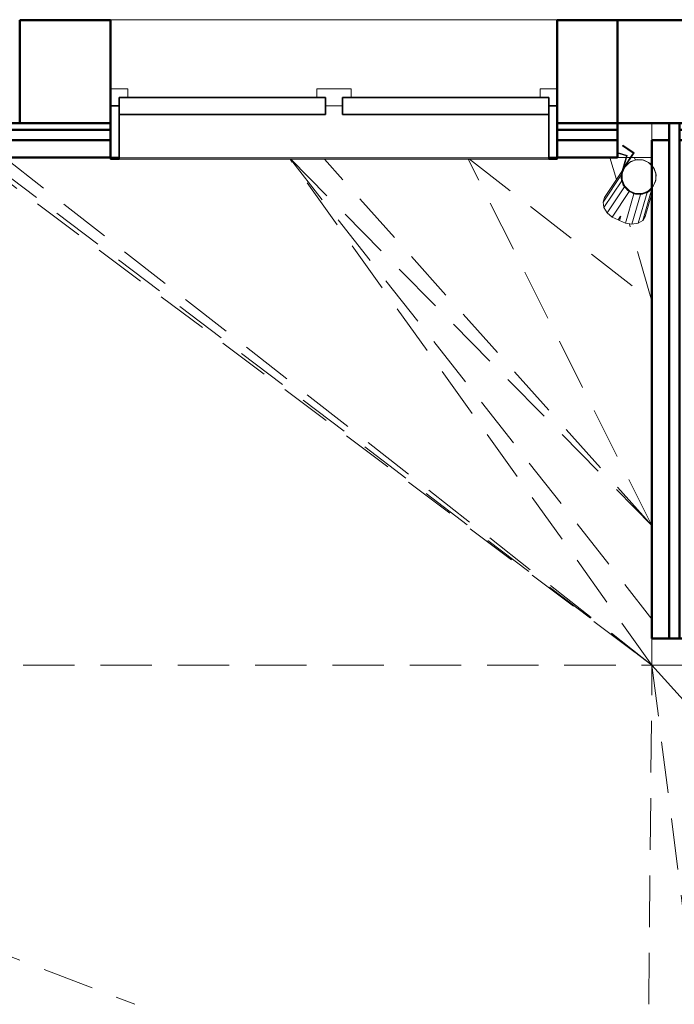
# Model space of a CAD drawing. Header units: millimetres. Extents: x -125 to 26481, y 4748 to 39818.
# Tile 55 of 104: x 18322 to 20227, y 27572 to 30439. Entities that reach past the tile are written whole.
import ezdxf

# ---------------------------------------------------------------- set-up
doc = ezdxf.new("R2010")
doc.units = ezdxf.units.MM
doc.linetypes.add('ADSK_Штриховая_ш3 п1_5', pattern=[225, 150, -75])
for name, color, linetype, lineweight in [('A-DETL-____-MBND', 5, 'ADSK_Штриховая_ш3 п1_5', 20), ('A-GENM-____-MCUT', 13, 'Continuous', 50), ('A-GENM-____-OTLN', 13, 'Continuous', 20), ('A-GLAZ-____-MCUT', 151, 'Continuous', 35), ('A-GLAZ-____-OTLN', 151, 'Continuous', 20), ('A-PART-____-MCUT', 2, 'Continuous', 50), ('A-PART-____-OTLN', 2, 'Continuous', 20), ('A-WALL-____-MCUT', 113, 'Continuous', 50), ('A-WALL-____-OTLN', 113, 'Continuous', 20), ('L-SITE-____-OTLN', 91, 'Continuous', 20), ('Q-SPCQ-____-MCUT', 91, 'Continuous', 9), ('Q-SPCQ-____-OTLN', 91, 'Continuous', 20)]:
    doc.layers.add(name, color=color, linetype=linetype, lineweight=lineweight)

# ---------------------------------------------------------------- blocks, each defined once
blk = doc.blocks.new('Family - Site-608699-В_Этаж 02_Отопление')
at = {"layer": 'A-DETL-____-MBND', "color": 253}
for p, q in [((33935.1, 30037.6), (35903.2, 28559.9)), ((35903.2, 28559.9), (33958.4, 30037.6)), ((35903.2, 28559.9), (34018.7, 30037.6)), ((35903.2, 28559.9), (34850.7, 30032.6)), ((34851, 30032.6), (35903.2, 28693.9)), ((34852, 30032.6), (35903.2, 28966.1)), ((35903.2, 28966.1), (34950, 30032.6)), ((35903.2, 28966.1), (35368.5, 30032.6)), ((35372.5, 30032.6), (35903.2, 29619.6)), ((35799.7, 29973.2), (35780.8, 30037.6)), ((35855.3, 30030.6), (35851.6, 30037.6)), ((35903.2, 29619.6), (35837.4, 29844.3)), ((35903.2, 28637.6), (35903.2, 28559.9)), ((31823.2, 28559.9), (35903.2, 28559.9)), ((31823.2, 28559.9), (34398.5, 27572.4)), ((35894, 27572.4), (35903.2, 28559.9)), ((35903.2, 28559.9), (35998.7, 28559.9)), ((35903.2, 28559.9), (36363.3, 28048.3)), ((35903.2, 28559.9), (36028, 27572.4))]:
    blk.add_line(p, q, dxfattribs=at)
blk = doc.blocks.new('Прямая форма - Insulation - Thermal Break-610366-В_Этаж 02_Отопление')
at = {"layer": 'A-WALL-____-MCUT', "color": 9}
for p, q in [((1500, 80), (0, 80)), ((0, 80), (0, 50)), ((1500, 50), (1500, 80)), ((0, 50), (1500, 50))]:
    blk.add_line(p, q, dxfattribs=at)
blk = doc.blocks.new('Прямая форма - Gypsum Plasterboard - Waterproof-610367-В_Этаж 02_Отопление')
at = {"layer": 'A-WALL-____-MCUT', "color": 9}
for p, q in [((50, 50), (50, 0)), ((1500, 50), (50, 50)), ((1500, 0), (1500, 50)), ((50, 0), (1500, 0))]:
    blk.add_line(p, q, dxfattribs=at)
blk = doc.blocks.new('Прямая форма - Masonry Block - Structural-610368-В_Этаж 02_Отопление')
at = {"layer": 'A-WALL-____-MCUT', "color": 9}
for p, q in [((1500, 400), (50, 400)), ((50, 400), (50, 100)), ((1200, 396), (1500, 396)), ((1200, 100), (1200, 396)), ((1500, 396), (1500, 400)), ((50, 100), (1200, 100))]:
    blk.add_line(p, q, dxfattribs=at)
blk = doc.blocks.new('Прямая форма - Concrete - Structural-610369-В_Этаж 02_Отопление')
at = {"layer": 'A-WALL-____-MCUT', "color": 9}
for p, q in [((0, 100), (0, 80)), ((20, 100), (0, 100)), ((20, 80), (20, 100)), ((1200, 100), (50, 100)), ((50, 100), (50, 80)), ((1200, 96), (1200, 100)), ((1500, 96), (1200, 96)), ((1500, 80), (1500, 96)), ((0, 80), (20, 80)), ((50, 80), (1500, 80))]:
    blk.add_line(p, q, dxfattribs=at)
blk = doc.blocks.new('Прямая форма - SW - 004-610370-В_Этаж 02_Отопление')
at = {"layer": 'A-GENM-____-OTLN', "lineweight": 9}
blk.add_line((0, 0), (50, 0), dxfattribs=at)
for name in ['Прямая форма - Masonry Block - Structural-610368-В_Этаж 02_Отопление', 'Прямая форма - Concrete - Structural-610369-В_Этаж 02_Отопление', 'Прямая форма - Insulation - Thermal Break-610366-В_Этаж 02_Отопление', 'Прямая форма - Gypsum Plasterboard - Waterproof-610367-В_Этаж 02_Отопление']:
    blk.add_blockref(name, (0, 0))
blk = doc.blocks.new('Family - Insulation - Thermal Break-610372-В_Этаж 02_Отопление')
at = {"layer": 'A-PART-____-MCUT', "color": 9}
for p, q in [((1500, 80), (0, 80)), ((0, 80), (0, 50)), ((1500, 50), (1500, 80)), ((0, 50), (1500, 50))]:
    blk.add_line(p, q, dxfattribs=at)
blk = doc.blocks.new('Family - Gypsum Plasterboard - Waterproof-610374-В_Этаж 02_Отопление')
at = {"layer": 'A-PART-____-MCUT', "color": 9}
for p, q in [((50, 50), (50, 0)), ((1500, 50), (50, 50)), ((1500, 0), (1500, 50)), ((50, 0), (1500, 0))]:
    blk.add_line(p, q, dxfattribs=at)
blk = doc.blocks.new('Прямая форма - V line-608962-В_Этаж 02_Отопление')
at = {"layer": 'A-GLAZ-____-MCUT', "color": 53}
for p, q in [((-650, 155), (-650, 150)), ((-625, 155), (-650, 155)), ((-650, 150), (-625, 150)), ((-625, 150), (-650, 150)), ((-650, 150), (-650, 0)), ((-625, 150), (-625, 155)), ((-625, 0), (-625, 150)), ((650, 155), (625, 155)), ((625, 155), (625, 150)), ((625, 150), (650, 150)), ((650, 150), (625, 150)), ((625, 150), (625, 0)), ((650, 150), (650, 155)), ((650, 0), (650, 150)), ((-650, 0), (-625, 0)), ((-25, 25), (-625, 25)), ((-625, 25), (-625, -25)), ((-25, -25), (-25, 25)), ((625, 25), (25, 25)), ((25, 25), (25, -25)), ((625, -25), (625, 25)), ((625, 0), (650, 0)), ((-625, -25), (-25, -25)), ((25, -25), (625, -25))]:
    blk.add_line(p, q, dxfattribs=at)
at = {"layer": 'A-GLAZ-____-OTLN', "color": 253}
for p, q in [((625, 155), (-625, 155)), ((-625, 0), (-650, 0)), ((-650, 0), (-650, -50)), ((-625, -25), (-625, 0)), ((25, 0), (-25, 0)), ((-25, 0), (-25, -25)), ((25, -25), (25, 0)), ((625, 0), (625, -25)), ((650, 0), (625, 0)), ((-600, -25), (-625, -25)), ((-600, -50), (-600, -25)), ((-25, -25), (-50, -25)), ((-50, -25), (-50, -50)), ((50, -25), (25, -25)), ((50, -50), (50, -25)), ((625, -25), (600, -25)), ((600, -25), (600, -50)), ((650, -50), (650, 0)), ((-650, -50), (-600, -50)), ((-50, -50), (50, -50)), ((600, -50), (650, -50))]:
    blk.add_line(p, q, dxfattribs=at)
blk = doc.blocks.new('Прямая форма - ფ1-610382-В_Этаж 02_Отопление')
blk.add_blockref('Прямая форма - V line-608962-В_Этаж 02_Отопление', (650, -150))
blk = doc.blocks.new('Прямая форма - Insulation - Thermal Break-610595-В_Этаж 02_Отопление')
at = {"layer": 'A-WALL-____-MCUT', "color": 9}
for p, q in [((264.4, 80), (-200, 80)), ((-200, 80), (-200, 50)), ((264.4, 50), (264.4, 80)), ((1740, 80), (1564.4, 80)), ((1564.4, 80), (1564.4, 50)), ((1740, 50), (1740, 80)), ((-200, 50), (264.4, 50)), ((1564.4, 50), (1740, 50))]:
    blk.add_line(p, q, dxfattribs=at)
blk = doc.blocks.new('Прямая форма - Concrete - Structural-610596-В_Этаж 02_Отопление')
at = {"layer": 'A-WALL-____-MCUT', "color": 9}
for p, q in [((264.4, 100), (-200, 100)), ((-200, 100), (-200, 80)), ((264.4, 80), (264.4, 100)), ((1740, 100), (1564.4, 100)), ((1564.4, 100), (1564.4, 80)), ((1740, 80), (1740, 100)), ((-200, 80), (264.4, 80)), ((1564.4, 80), (1740, 80))]:
    blk.add_line(p, q, dxfattribs=at)
blk = doc.blocks.new('Прямая форма - Masonry Block - Structural-610597-В_Этаж 02_Отопление')
at = {"layer": 'A-WALL-____-MCUT', "color": 9}
for p, q in [((264.4, 400), (0, 400)), ((0, 400), (0, 100)), ((264.4, 100), (264.4, 400)), ((1740, 400), (1564.4, 400)), ((1564.4, 400), (1564.4, 100)), ((1740, 100), (1740, 400)), ((0, 100), (264.4, 100)), ((1564.4, 100), (1740, 100))]:
    blk.add_line(p, q, dxfattribs=at)
blk = doc.blocks.new('Прямая форма - Gypsum Plasterboard - Waterproof-610598-В_Этаж 02_Отопление')
at = {"layer": 'A-WALL-____-MCUT', "color": 9}
for p, q in [((264.4, 50), (-200, 50)), ((-200, 50), (-200, 0)), ((264.4, 0), (264.4, 50)), ((1740, 50), (1564.4, 50)), ((1564.4, 50), (1564.4, 0)), ((1740, 0), (1740, 50)), ((-200, 0), (264.4, 0)), ((1564.4, 0), (1740, 0))]:
    blk.add_line(p, q, dxfattribs=at)
blk = doc.blocks.new('Прямая форма - SW - 012-610599-В_Этаж 02_Отопление')
at = {"layer": 'A-GENM-____-OTLN', "lineweight": 9}
for p, q in [((1740, 0), (1764.4, 0)), ((1766.3, 0), (1777, 0)), ((1779.2, 0), (1840, 0))]:
    blk.add_line(p, q, dxfattribs=at)
for name in ['Прямая форма - Masonry Block - Structural-610597-В_Этаж 02_Отопление', 'Прямая форма - Concrete - Structural-610596-В_Этаж 02_Отопление', 'Прямая форма - Insulation - Thermal Break-610595-В_Этаж 02_Отопление', 'Прямая форма - Gypsum Plasterboard - Waterproof-610598-В_Этаж 02_Отопление']:
    blk.add_blockref(name, (0, 0))
blk = doc.blocks.new('Family - Insulation - Thermal Break-610601-В_Этаж 02_Отопление')
at = {"layer": 'A-PART-____-MCUT', "color": 9}
for p, q in [((264.4, 80), (-200, 80)), ((-200, 80), (-200, 50)), ((264.4, 50), (264.4, 80)), ((1740, 80), (1564.4, 80)), ((1564.4, 80), (1564.4, 50)), ((1740, 50), (1740, 80)), ((-200, 50), (264.4, 50)), ((1564.4, 50), (1740, 50))]:
    blk.add_line(p, q, dxfattribs=at)
blk = doc.blocks.new('Family - Concrete - Structural-610603-В_Этаж 02_Отопление')
at = {"layer": 'A-PART-____-MCUT', "color": 9}
for p, q in [((264.4, 100), (-200, 100)), ((-200, 100), (-200, 80)), ((264.4, 80), (264.4, 100)), ((1740, 100), (1564.4, 100)), ((1564.4, 100), (1564.4, 80)), ((1740, 80), (1740, 100)), ((-200, 80), (264.4, 80)), ((1564.4, 80), (1740, 80))]:
    blk.add_line(p, q, dxfattribs=at)
blk = doc.blocks.new('Family - Masonry Block - Structural-610605-В_Этаж 02_Отопление')
at = {"layer": 'A-PART-____-MCUT', "color": 9}
for p, q in [((264.4, 400), (0, 400)), ((0, 400), (0, 100)), ((264.4, 100), (264.4, 400)), ((1740, 400), (1564.4, 400)), ((1564.4, 400), (1564.4, 100)), ((1740, 100), (1740, 400)), ((0, 100), (264.4, 100)), ((1564.4, 100), (1740, 100))]:
    blk.add_line(p, q, dxfattribs=at)
blk = doc.blocks.new('Family - ფ1-610607-В_Этаж 02_Отопление')
at = {"layer": 'A-GENM-____-MCUT', "lineweight": 9}
for p, q in [((650, 401), (-650, 401)), ((-650, 401), (-650, 150)), ((650, 150), (650, 401)), ((-650, 150), (-650, -1)), ((650, -1), (650, 150)), ((-650, -1), (650, -1))]:
    blk.add_line(p, q, dxfattribs=at)
blk = doc.blocks.new('Family - Gypsum Plasterboard - Waterproof-610611-В_Этаж 02_Отопление')
at = {"layer": 'A-PART-____-MCUT', "color": 9}
for p, q in [((264.4, 50), (-200, 50)), ((-200, 50), (-200, 0)), ((264.4, 0), (264.4, 50)), ((1740, 50), (1564.4, 50)), ((1564.4, 50), (1564.4, 0)), ((1740, 0), (1740, 50)), ((-200, 0), (264.4, 0)), ((1564.4, 0), (1740, 0))]:
    blk.add_line(p, q, dxfattribs=at)
blk = doc.blocks.new('Прямая форма - Masonry Block - Structural-611144-В_Этаж 02_Отопление')
at = {"layer": 'A-WALL-____-MCUT', "color": 9}
for p, q in [((100, 400), (-100, 400)), ((-100, 400), (-100, 100)), ((100, 100), (100, 400)), ((1775, 400), (400, 400)), ((400, 400), (400, 100)), ((1775, 100), (1775, 400)), ((-100, 100), (100, 100)), ((400, 100), (1775, 100))]:
    blk.add_line(p, q, dxfattribs=at)
blk = doc.blocks.new('Прямая форма - Concrete - Structural-611145-В_Этаж 02_Отопление')
at = {"layer": 'A-WALL-____-MCUT', "color": 9}
for p, q in [((1775, 100), (100, 100)), ((100, 100), (100, 80)), ((1775, 80), (1775, 100)), ((4700, 100), (4400, 100)), ((4400, 100), (4400, 80)), ((4700, 80), (4700, 100)), ((100, 80), (1775, 80)), ((4400, 80), (4700, 80))]:
    blk.add_line(p, q, dxfattribs=at)
blk = doc.blocks.new('Прямая форма - Insulation - Thermal Break-611146-В_Этаж 02_Отопление')
at = {"layer": 'A-WALL-____-MCUT', "color": 9}
for p, q in [((1775, 80), (80, 80)), ((80, 80), (80, 50)), ((1775, 50), (1775, 80)), ((4720, 80), (4400, 80)), ((4400, 80), (4400, 50)), ((4720, 50), (4720, 80)), ((80, 50), (1775, 50)), ((4400, 50), (4720, 50))]:
    blk.add_line(p, q, dxfattribs=at)
blk = doc.blocks.new('Прямая форма - Gypsum Plasterboard - Waterproof-611147-В_Этаж 02_Отопление')
at = {"layer": 'A-WALL-____-MCUT', "color": 9}
for p, q in [((1775, 50), (400, 50)), ((400, 50), (400, 0)), ((1775, 0), (1775, 50)), ((400, 0), (1775, 0))]:
    blk.add_line(p, q, dxfattribs=at)
blk = doc.blocks.new('Прямая форма - SW - 005-611148-В_Этаж 02_Отопление')
for name in ['Прямая форма - Masonry Block - Structural-611144-В_Этаж 02_Отопление', 'Прямая форма - Concrete - Structural-611145-В_Этаж 02_Отопление', 'Прямая форма - Insulation - Thermal Break-611146-В_Этаж 02_Отопление', 'Прямая форма - Gypsum Plasterboard - Waterproof-611147-В_Этаж 02_Отопление']:
    blk.add_blockref(name, (0, 0))
blk = doc.blocks.new('Family - Masonry Block - Structural-611150-В_Этаж 02_Отопление')
at = {"layer": 'A-PART-____-MCUT', "color": 9}
for p, q in [((100, 400), (-100, 400)), ((-100, 400), (-100, 100)), ((100, 100), (100, 400)), ((1775, 400), (400, 400)), ((400, 400), (400, 100)), ((1775, 100), (1775, 400)), ((-100, 100), (100, 100)), ((400, 100), (1775, 100))]:
    blk.add_line(p, q, dxfattribs=at)
blk = doc.blocks.new('Прямая форма - Timber - Floor-611842-В_Этаж 02_Отопление')
at = {"layer": 'A-DETL-____-MBND', "color": 253}
for p, q in [((1940, -8950), (1964.4, -8950)), ((1966.3, -8950), (1977, -8950)), ((1979.2, -8950), (2040, -8950))]:
    blk.add_line(p, q, dxfattribs=at)
blk = doc.blocks.new('Прямая форма - SLA - 009-611843-В_Этаж 02_Отопление')
blk.add_blockref('Прямая форма - Timber - Floor-611842-В_Этаж 02_Отопление', (0, 0))
blk = doc.blocks.new('Family - Timber - Floor-611851-В_Этаж 02_Отопление')
at = {"layer": 'A-DETL-____-MBND', "color": 253}
for p, q in [((1940, -8950), (1964.4, -8950)), ((1966.3, -8950), (1977, -8950)), ((1979.2, -8950), (2040, -8950))]:
    blk.add_line(p, q, dxfattribs=at)
blk = doc.blocks.new('Прямая форма - V line-612297-В_Этаж 02_Отопление')
at = {"layer": 'Q-SPCQ-____-MCUT', "color": 133}
for p, q in [((-35.4, 35.4), (-46.2, 19.1)), ((-19.1, 46.2), (-35.4, 35.4)), ((0, 50), (-19.1, 46.2)), ((19.1, 46.2), (0, 50)), ((35.4, 35.4), (19.1, 46.2)), ((46.2, 19.1), (35.4, 35.4)), ((-46.2, 19.1), (-50, 0)), ((-50, 0), (-46.2, -19.1)), ((50, 0), (46.2, 19.1)), ((46.2, -19.1), (50, 0)), ((-46.2, -19.1), (-35.4, -35.4)), ((35.4, -35.4), (46.2, -19.1)), ((-35.4, -35.4), (-19.1, -46.2)), ((-19.1, -46.2), (0, -50)), ((0, -50), (19.1, -46.2)), ((19.1, -46.2), (35.4, -35.4))]:
    blk.add_line(p, q, dxfattribs=at)
at = {"layer": 'Q-SPCQ-____-OTLN', "color": 253}
for p, q in [((-50.2, 49.9), (-79.4, 49.9)), ((-52, 47.9), (-78.8, 47.9)), ((-52, -0.1), (-52, 47.9)), ((-50.2, -0.1), (-50.2, 49.9)), ((-52, -0.1), (-48, -20)), ((-49.6, -2.9), (-50.2, -0.1)), ((-46.4, -19.3), (-48.4, -9.4)), ((-48, -20), (-36.8, -36.9)), ((-44.7, -21.8), (-46.4, -19.3)), ((-35.5, -35.6), (-41.3, -26.8)), ((36.8, -36.9), (46, -23)), ((45.4, -20.8), (40.6, -27.9)), ((46.2, -119.6), (46.2, -23.6)), ((-36.8, -36.9), (-19.9, -48.1)), ((-32.9, -37.3), (-35.5, -35.6)), ((-19.2, -46.5), (-28.2, -40.5)), ((-19.9, -48.1), (0, -52.1)), ((-16.1, -47.1), (-19.2, -46.5)), ((0, -50.3), (-10.7, -48.2)), ((0, -52.1), (19.9, -48.1)), ((3.2, -49.7), (0, -50.3)), ((0, -141.4), (0, -52.1)), ((19.2, -46.5), (8.5, -48.6)), ((19.1, -138.7), (19.1, -48.3)), ((21.9, -44.7), (19.2, -46.5)), ((19.9, -48.1), (36.8, -36.9)), ((35.5, -35.6), (26.6, -41.5)), ((35.4, -131.1), (35.4, -37.8)), ((37.3, -33), (35.5, -35.6)), ((50, -36.6), (50, -106.1)), ((46.2, -119.6), (50, -106.1)), ((-21.1, -137.8), (-19.1, -138.7)), ((-19.1, -138.7), (-19.1, -125)), ((-19.1, -138.7), (0, -141.4)), ((0, -141.4), (19.1, -138.7)), ((19.1, -138.7), (35.4, -131.1)), ((35.4, -131.1), (46.2, -119.6))]:
    blk.add_line(p, q, dxfattribs=at)
blk = doc.blocks.new('Прямая форма - FU - 047-612298-В_Этаж 02_Отопление')
blk.add_blockref('Прямая форма - V line-612297-В_Этаж 02_Отопление', (0, 0))
blk = doc.blocks.new('Прямая форма - V line-V2-В_Этаж 02_Отопление')
at = {"layer": 'Q-SPCQ-____-MCUT', "color": 133}
for p, q in [((-35.4, 35.4), (-46.2, 19.1)), ((-19.1, 46.2), (-35.4, 35.4)), ((0, 50), (-19.1, 46.2)), ((19.1, 46.2), (0, 50)), ((35.4, 35.4), (19.1, 46.2)), ((46.2, 19.1), (35.4, 35.4)), ((-46.2, 19.1), (-50, 0)), ((-50, 0), (-46.2, -19.1)), ((50, 0), (46.2, 19.1)), ((46.2, -19.1), (50, 0)), ((-46.2, -19.1), (-35.4, -35.4)), ((35.4, -35.4), (46.2, -19.1)), ((-35.4, -35.4), (-19.1, -46.2)), ((-19.1, -46.2), (0, -50)), ((0, -50), (19.1, -46.2)), ((19.1, -46.2), (35.4, -35.4))]:
    blk.add_line(p, q, dxfattribs=at)
at = {"layer": 'Q-SPCQ-____-OTLN', "color": 253}
for p, q in [((-50.2, 49.9), (-90, 49.9)), ((-90, 49.9), (-90, 47.9)), ((-52, 47.9), (-90, 47.9)), ((-52, -0.1), (-52, 47.9)), ((-50.2, -0.1), (-50.2, 49.9)), ((-50, -1.1), (-50, 0)), ((-52, -0.1), (-48, -20)), ((-48.3, -9.8), (-50.2, -0.1)), ((-50, -106.1), (-50, -15)), ((-48, -20), (-36.8, -36.9)), ((-46.4, -19.3), (-47, -16.3)), ((-40.6, -27.9), (-46.4, -19.3)), ((-46.2, -119.6), (-46.2, -22.8)), ((41.3, -26.8), (35.5, -35.6)), ((36.8, -36.9), (48, -20)), ((46.4, -19.3), (44.7, -21.8)), ((48.4, -9.4), (46.4, -19.3)), ((48, -20), (50.5, -7.7)), ((-35.5, -35.6), (-37.3, -33)), ((-36.8, -36.9), (-19.9, -48.1)), ((-26.6, -41.5), (-35.5, -35.6)), ((-35.4, -131.1), (-35.4, -37.8)), ((-19.2, -46.5), (-21.9, -44.7)), ((-19.9, -48.1), (0, -52.1)), ((-8.5, -48.6), (-19.2, -46.5)), ((-19.1, -138.7), (-19.1, -48.2)), ((0, -50.3), (-3.2, -49.7)), ((0, -52.1), (19.9, -48.1)), ((10.7, -48.2), (0, -50.3)), ((0, -141.4), (0, -52.1)), ((19.2, -46.5), (16.1, -47.1)), ((28.2, -40.5), (19.2, -46.5)), ((19.9, -48.1), (36.8, -36.9)), ((35.5, -35.6), (32.9, -37.3)), ((-50, -106.1), (-46.2, -119.6)), ((-46.2, -119.6), (-35.4, -131.1)), ((-35.4, -131.1), (-19.1, -138.7)), ((-19.1, -138.7), (0, -141.4)), ((0, -141.4), (19.1, -138.7)), ((19.1, -138.7), (19.1, -125)), ((19.1, -138.7), (21.1, -137.8))]:
    blk.add_line(p, q, dxfattribs=at)
blk = doc.blocks.new('Прямая форма - FU - 047-613075-В_Этаж 02_Отопление')
blk.add_blockref('Прямая форма - V line-V2-В_Этаж 02_Отопление', (0, 0))
blk = doc.blocks.new('V line_ifc_RVT-1-В_Этаж 02_Отопление')
at = {"layer": 'A-GENM-____-OTLN', "color": 253, "lineweight": 20}
for name, p in [('Прямая форма - SLA - 009-611843-В_Этаж 02_Отопление', (33863.2, 38987.6)), ('Family - ფ1-610607-В_Этаж 02_Отопление', (34977.7, 30037.6))]:
    blk.add_blockref(name, p, dxfattribs=at)
at = {"layer": 'A-GLAZ-____-OTLN', "color": 253, "lineweight": 20, "rotation": 180}
blk.add_blockref('Прямая форма - ფ1-610382-В_Этаж 02_Отопление', (35627.7, 30037.6), dxfattribs=at)
at = {"layer": 'A-PART-____-OTLN', "color": 253, "lineweight": 20}
for name, p in [('Family - Timber - Floor-611851-В_Этаж 02_Отопление', (33863.2, 38987.6)), ('Family - Masonry Block - Structural-610605-В_Этаж 02_Отопление', (34063.2, 30037.6)), ('Family - Masonry Block - Structural-611150-В_Этаж 02_Отопление', (35903.2, 30037.6)), ('Family - Concrete - Structural-610603-В_Этаж 02_Отопление', (34063.2, 30037.6)), ('Family - Insulation - Thermal Break-610601-В_Этаж 02_Отопление', (34063.2, 30037.6)), ('Family - Gypsum Plasterboard - Waterproof-610611-В_Этаж 02_Отопление', (34063.2, 30037.6))]:
    blk.add_blockref(name, p, dxfattribs=at)
at = {"layer": 'A-PART-____-OTLN', "color": 253, "lineweight": 20, "rotation": 270}
for name in ['Family - Insulation - Thermal Break-610372-В_Этаж 02_Отопление', 'Family - Gypsum Plasterboard - Waterproof-610374-В_Этаж 02_Отопление']:
    blk.add_blockref(name, (35903.2, 30137.6), dxfattribs=at)
at = {"layer": 'A-WALL-____-OTLN', "color": 253, "lineweight": 20}
for name, p in [('Прямая форма - SW - 012-610599-В_Этаж 02_Отопление', (34063.2, 30037.6)), ('Прямая форма - SW - 005-611148-В_Этаж 02_Отопление', (35903.2, 30037.6))]:
    blk.add_blockref(name, p, dxfattribs=at)
at = {"layer": 'A-WALL-____-OTLN', "color": 253, "lineweight": 20, "rotation": 270}
blk.add_blockref('Прямая форма - SW - 004-610370-В_Этаж 02_Отопление', (35903.2, 30137.6), dxfattribs=at)
at = {"layer": 'L-SITE-____-OTLN', "color": 253, "lineweight": 20}
blk.add_blockref('Family - Site-608699-В_Этаж 02_Отопление', (0, 0), dxfattribs=at)
at = {"layer": 'Q-SPCQ-____-OTLN', "color": 253, "lineweight": 20}
for name, rotation in [('Прямая форма - FU - 047-613075-В_Этаж 02_Отопление', 326.3267495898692), ('Прямая форма - FU - 047-612298-В_Этаж 02_Отопление', 343.7379173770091)]:
    blk.add_blockref(name, (35865.5, 29981.7), dxfattribs=dict(at, rotation=rotation))

msp = doc.modelspace()

# ---------------------------------------------------------------- block references
at = {"lineweight": 9}
msp.add_blockref('V line_ifc_RVT-1-В_Этаж 02_Отопление', (-15741.7, 0), dxfattribs=at)

doc.saveas('drawing.dxf')
